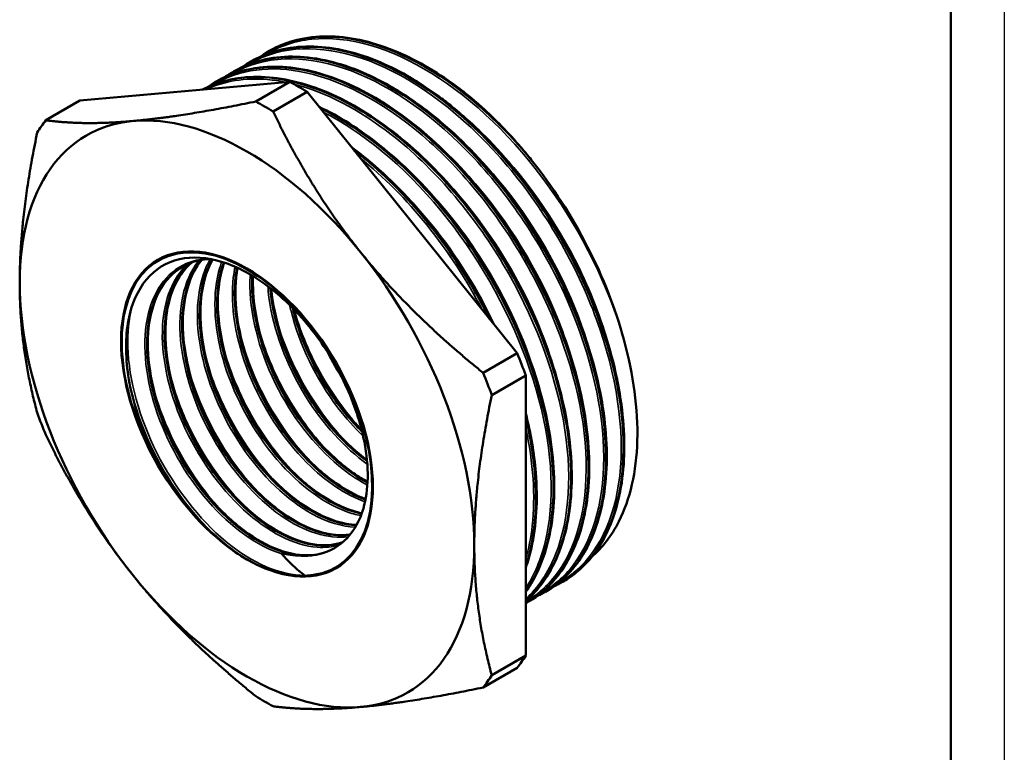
# Model space of a CAD drawing. Header units: millimetres. Extents: x -117 to 734, y -67 to 355.
# Tile 14 of 16: x 118 to 210, y 96 to 164. Entities that reach past the tile are written whole.
import ezdxf

# ---------------------------------------------------------------- set-up
doc = ezdxf.new("R2010")
doc.units = ezdxf.units.MM
for name, color, linetype, lineweight in [('Видимые тонкие (ГОСТ)', 7, 'Continuous', 35), ('Видимый контур (ГОСТ)', 7, 'Continuous', 50), ('Кромка (ГОСТ)', 7, 'Continuous', 50)]:
    doc.layers.add(name, color=color, linetype=linetype, lineweight=lineweight)

# ---------------------------------------------------------------- blocks, each defined once
blk = doc.blocks.new('Рамки ГОСТ_ граница 297x210')
at = {"layer": 'Кромка (ГОСТ)', "lineweight": 25}
blk.add_line((210, 297), (210, 0), dxfattribs=at)
at = {"layer": 'Кромка (ГОСТ)'}
blk.add_line((205, 5), (205, 292), dxfattribs=at)

msp = doc.modelspace()

# ---------------------------------------------------------------- linework, layer by layer
at = {"layer": 'Видимые тонкие (ГОСТ)'}
for points, knots in [([(174.495, 134.123), (173.082, 139.033), (170.602, 144.084), (167.443, 148.464), (164.285, 152.844), (160.459, 156.538), (156.568, 158.951), (152.678, 161.364), (148.736, 162.488), (145.365, 162.139), (143.797, 161.976), (142.355, 161.496), (141.082, 160.725)], [8.216307, 8.216307, 8.216307, 8.216307, 8.795238, 8.795238, 8.795238, 9.374123, 9.374123, 9.374123, 9.952963, 9.952963, 9.952963, 10.222199, 10.222199, 10.222199, 10.222199]), ([(168.404, 111.43), (168.819, 111.654), (169.215, 111.91), (169.591, 112.197), (172.052, 114.078), (173.645, 117.315), (174.106, 121.389), (174.589, 125.656), (173.827, 130.824), (171.943, 135.99), (170.089, 141.075), (167.156, 146.135), (163.631, 150.312), (160.161, 154.424), (156.132, 157.663), (152.195, 159.494), (148.292, 161.31), (144.494, 161.735), (141.407, 160.697), (140.716, 160.465), (140.061, 160.159), (139.446, 159.785)], [13.336615, 13.336615, 13.336615, 13.336615, 13.425097, 13.425097, 13.425097, 14.00364, 14.00364, 14.00364, 14.609544, 14.609544, 14.609544, 15.205981, 15.205981, 15.205981, 15.793098, 15.793098, 15.793098, 16.375137, 16.375137, 16.375137, 16.505385, 16.505385, 16.505385, 16.505385]), ([(166.766, 110.491), (167.911, 111.11), (168.92, 111.971), (169.756, 113.056), (171.743, 115.636), (172.748, 119.478), (172.602, 123.96), (172.455, 128.44), (171.158, 133.544), (168.91, 138.446), (166.663, 143.348), (163.474, 148.029), (159.847, 151.735), (156.221, 155.44), (152.171, 158.155), (148.338, 159.441), (144.505, 160.727), (140.904, 160.579), (138.104, 159.016), (138.005, 158.961), (137.907, 158.904), (137.81, 158.845)], [19.619744, 19.619744, 19.619744, 19.619744, 19.864244, 19.864244, 19.864244, 20.445264, 20.445264, 20.445264, 21.026149, 21.026149, 21.026149, 21.6069, 21.6069, 21.6069, 22.187522, 22.187522, 22.187522, 22.768015, 22.768015, 22.768015, 22.78857, 22.78857, 22.78857, 22.78857]), ([(165.335, 109.662), (166.861, 110.542), (168.132, 111.862), (169.07, 113.568), (170.712, 116.555), (171.322, 120.713), (170.793, 125.372), (170.264, 130.031), (168.6, 135.172), (166.057, 139.97), (163.515, 144.768), (160.105, 149.204), (156.363, 152.566), (152.622, 155.926), (148.563, 158.2), (144.827, 159.019), (141.569, 159.734), (138.567, 159.339), (136.176, 157.9)], [25.917581, 25.917581, 25.917581, 25.917581, 26.248428, 26.248428, 26.248428, 26.828095, 26.828095, 26.828095, 27.407654, 27.407654, 27.407654, 27.987108, 27.987108, 27.987108, 28.566458, 28.566458, 28.566458, 29.071755, 29.071755, 29.071755, 29.071755]), ([(142.94, 158.127), (142.365, 158.245), (141.798, 158.328), (141.241, 158.377), (139.142, 158.559), (137.194, 158.241), (135.497, 157.457)], [34.8627373, 34.8627373, 34.8627373, 34.8627373, 34.9522694, 34.9522694, 34.9522694, 35.2898703, 35.2898703, 35.2898703, 35.2898703]), ([(165.335, 109.92), (166.497, 110.989), (167.439, 112.383), (168.11, 114.055), (169.441, 117.371), (169.704, 121.769), (168.848, 126.545), (167.993, 131.32), (166.022, 136.455), (163.243, 141.126), (160.39, 145.921), (156.694, 150.209), (152.767, 153.265), (149.766, 155.6), (146.638, 157.21), (143.691, 157.955)], [32.327351, 32.327351, 32.327351, 32.327351, 32.619222, 32.619222, 32.619222, 33.197834, 33.197834, 33.197834, 33.776364, 33.776364, 33.776364, 34.370274, 34.370274, 34.370274, 34.824033, 34.824033, 34.824033, 34.824033]), ([(165.335, 110.917), (166.135, 112.14), (166.749, 113.589), (167.149, 115.228), (168.058, 118.953), (167.854, 123.642), (166.561, 128.54), (165.27, 133.437), (162.895, 138.524), (159.81, 142.983), (156.726, 147.441), (152.943, 151.255), (149.057, 153.811), (148.195, 154.377), (147.329, 154.882), (146.466, 155.321)], [38.763276, 38.763276, 38.763276, 38.763276, 39.018335, 39.018335, 39.018335, 39.598193, 39.598193, 39.598193, 40.177829, 40.177829, 40.177829, 40.757252, 40.757252, 40.757252, 40.885705, 40.885705, 40.885705, 40.885705]), ([(173.234, 132.974), (172.564, 135.549), (171.589, 138.182), (170.344, 140.741), (168.154, 145.241), (165.138, 149.493), (161.753, 152.844)], [8.1758737, 8.1758737, 8.1758737, 8.1758737, 8.4979366, 8.4979366, 8.4979366, 9.0644754, 9.0644754, 9.0644754, 9.0644754]), ([(171.587, 132.098), (170.432, 136.496), (168.361, 141.062), (165.657, 145.131), (163.989, 147.641), (162.085, 149.956), (160.055, 151.956)], [14.4619132, 14.4619132, 14.4619132, 14.4619132, 15.0118354, 15.0118354, 15.0118354, 15.3510466, 15.3510466, 15.3510466, 15.3510466]), ([(161.283, 136.885), (159.822, 139.679), (158.076, 142.363), (156.128, 144.782), (154.2, 147.178), (152.078, 149.307), (149.881, 151.068)], [46.2470329, 46.2470329, 46.2470329, 46.2470329, 46.5837543, 46.5837543, 46.5837543, 46.9172101, 46.9172101, 46.9172101, 46.9172101]), ([(169.956, 131.13), (169.629, 132.386), (169.229, 133.656), (168.758, 134.926), (166.995, 139.675), (164.242, 144.39), (160.945, 148.291), (160.134, 149.251), (159.291, 150.16), (158.425, 151.012)], [20.7440427, 20.7440427, 20.7440427, 20.7440427, 20.9012086, 20.9012086, 20.9012086, 21.4893996, 21.4893996, 21.4893996, 21.6341108, 21.6341108, 21.6341108, 21.6341108]), ([(168.32, 130.186), (167.614, 132.886), (166.572, 135.649), (165.237, 138.322), (163.054, 142.697), (160.095, 146.813), (156.791, 150.071)], [27.027228, 27.027228, 27.027228, 27.027228, 27.3648408, 27.3648408, 27.3648408, 27.9172961, 27.9172961, 27.9172961, 27.9172961]), ([(166.69, 129.242), (165.578, 133.486), (163.615, 137.888), (161.049, 141.849), (159.313, 144.531), (157.304, 147.004), (155.154, 149.123)], [33.3104133, 33.3104133, 33.3104133, 33.3104133, 33.8411808, 33.8411808, 33.8411808, 34.2004814, 34.2004814, 34.2004814, 34.2004814]), ([(162.448, 135.438), (160.881, 138.77), (158.871, 141.993), (156.569, 144.824), (155.598, 146.019), (154.577, 147.142), (153.521, 148.18)], [39.8894393, 39.8894393, 39.8894393, 39.8894393, 40.3073237, 40.3073237, 40.3073237, 40.4836668, 40.4836668, 40.4836668, 40.4836668]), ([(142.564, 114.126), (140.292, 114.819), (137.818, 116.577), (135.689, 119.031), (133.561, 121.483), (131.792, 124.614), (130.778, 127.753), (129.765, 130.893), (129.513, 134.019), (130.089, 136.467), (130.666, 138.914), (132.067, 140.665), (134.004, 141.349), (134.522, 141.532), (135.077, 141.639), (135.66, 141.671)], [2.89146, 2.89146, 2.89146, 2.89146, 3.570836, 3.570836, 3.570836, 4.250125, 4.250125, 4.250125, 4.929328, 4.929328, 4.929328, 5.608448, 5.608448, 5.608448, 5.79006, 5.79006, 5.79006, 5.79006]), ([(149.425, 116.624), (148.185, 116.666), (146.823, 117.069), (145.443, 117.82), (143.087, 119.103), (140.694, 121.395), (138.801, 124.204), (136.907, 127.012), (135.526, 130.317), (134.97, 133.406), (134.414, 136.494), (134.687, 139.345), (135.743, 141.346), (135.795, 141.444), (135.848, 141.54), (135.904, 141.633)], [21.538872, 21.538872, 21.538872, 21.538872, 21.938987, 21.938987, 21.938987, 22.621928, 22.621928, 22.621928, 23.304627, 23.304627, 23.304627, 23.987088, 23.987088, 23.987088, 24.020467, 24.020467, 24.020467, 24.020467]), ([(147.911, 114.948), (147.284, 114.76), (146.6, 114.689), (145.875, 114.745), (143.741, 114.908), (141.269, 116.161), (139.003, 118.242), (136.738, 120.322), (134.695, 123.215), (133.327, 126.306), (131.96, 129.396), (131.277, 132.662), (131.439, 135.408), (131.583, 137.858), (132.399, 139.88), (133.742, 141.14)], [8.772272, 8.772272, 8.772272, 8.772272, 9.00281, 9.00281, 9.00281, 9.681443, 9.681443, 9.681443, 10.359998, 10.359998, 10.359998, 11.038477, 11.038477, 11.038477, 11.643765, 11.643765, 11.643765, 11.643765]), ([(148.773, 115.721), (146.913, 115.473), (144.662, 116.176), (142.462, 117.713), (140.128, 119.344), (137.867, 121.903), (136.178, 124.847), (134.49, 127.79), (133.386, 131.099), (133.117, 134.068), (132.847, 137.037), (133.414, 139.647), (134.708, 141.344), (134.748, 141.397), (134.789, 141.449), (134.831, 141.501)], [15.147033, 15.147033, 15.147033, 15.147033, 15.785766, 15.785766, 15.785766, 16.463667, 16.463667, 16.463667, 17.141501, 17.141501, 17.141501, 17.819267, 17.819267, 17.819267, 17.840498, 17.840498, 17.840498, 17.840498]), ([(149.947, 117.692), (149.497, 117.778), (149.036, 117.908), (148.567, 118.081), (146.262, 118.935), (143.798, 120.846), (141.722, 123.407), (139.647, 125.968), (137.975, 129.161), (137.081, 132.302), (136.187, 135.442), (136.078, 138.508), (136.789, 140.845), (136.844, 141.025), (136.904, 141.201), (136.968, 141.372)], [27.938691, 27.938691, 27.938691, 27.938691, 28.077095, 28.077095, 28.077095, 28.758008, 28.758008, 28.758008, 29.438717, 29.438717, 29.438717, 30.119225, 30.119225, 30.119225, 30.171692, 30.171692, 30.171692, 30.171692]), ([(150.334, 118.98), (148.543, 119.62), (146.649, 120.881), (144.912, 122.619), (142.689, 124.844), (140.739, 127.836), (139.497, 130.956), (138.255, 134.076), (137.729, 137.302), (138.044, 139.948), (138.084, 140.28), (138.137, 140.601), (138.202, 140.913)], [34.347225, 34.347225, 34.347225, 34.347225, 34.877506, 34.877506, 34.877506, 35.556555, 35.556555, 35.556555, 36.235439, 36.235439, 36.235439, 36.320453, 36.320453, 36.320453, 36.320453]), ([(150.553, 120.546), (149.813, 120.929), (149.067, 121.41), (148.332, 121.98), (146.015, 123.78), (143.826, 126.467), (142.249, 129.473), (140.605, 132.605), (139.639, 136.059), (139.589, 139.042), (139.582, 139.435), (139.592, 139.819), (139.617, 140.194)], [40.768417, 40.768417, 40.768417, 40.768417, 40.983359, 40.983359, 40.983359, 41.661071, 41.661071, 41.661071, 42.367133, 42.367133, 42.367133, 42.460065, 42.460065, 42.460065, 42.460065]), ([(150.548, 122.493), (148.442, 123.99), (146.397, 126.229), (144.789, 128.829), (143.004, 131.715), (141.772, 135.028), (141.37, 138.056), (141.324, 138.408), (141.288, 138.755), (141.264, 139.098)], [47.210067, 47.210067, 47.210067, 47.210067, 47.822431, 47.822431, 47.822431, 48.502386, 48.502386, 48.502386, 48.581275, 48.581275, 48.581275, 48.581275]), ([(144.702, 112.118), (142.466, 112.102), (139.828, 113.233), (137.347, 115.284), (134.865, 117.334), (132.556, 120.291), (130.909, 123.55), (129.262, 126.808), (128.287, 130.348), (128.198, 133.443), (128.16, 134.767), (128.284, 136.006), (128.558, 137.118)], [2.663233, 2.663233, 2.663233, 2.663233, 3.327455, 3.327455, 3.327455, 3.991589, 3.991589, 3.991589, 4.655633, 4.655633, 4.655633, 4.939594, 4.939594, 4.939594, 4.939594]), ([(150.16, 125.12), (149.338, 125.902), (148.547, 126.787), (147.812, 127.751), (145.79, 130.406), (144.21, 133.651), (143.429, 136.788), (143.383, 136.972), (143.34, 137.156), (143.299, 137.34)], [53.6923574, 53.6923574, 53.6923574, 53.6923574, 53.9403698, 53.9403698, 53.9403698, 54.6229377, 54.6229377, 54.6229377, 54.6631053, 54.6631053, 54.6631053, 54.6631053]), ([(150.022, 125.701), (148.461, 127.371), (147.036, 129.365), (145.894, 131.511), (144.988, 133.215), (144.263, 135.008), (143.753, 136.784)], [60.0621926, 60.0621926, 60.0621926, 60.0621926, 60.5039539, 60.5039539, 60.5039539, 60.8547405, 60.8547405, 60.8547405, 60.8547405]), ([(148.629, 124.499), (148.281, 124.859), (147.939, 125.235), (147.606, 125.627), (145.336, 128.291), (143.456, 131.648), (142.366, 135.013), (142.277, 135.289), (142.193, 135.565), (142.114, 135.841)], [53.7561887, 53.7561887, 53.7561887, 53.7561887, 53.853726, 53.853726, 53.853726, 54.5170861, 54.5170861, 54.5170861, 54.5715552, 54.5715552, 54.5715552, 54.5715552]), ([(146.997, 123.559), (145.592, 125.017), (144.288, 126.737), (143.194, 128.606), (142.023, 130.604), (141.097, 132.764), (140.484, 134.897)], [47.4730034, 47.4730034, 47.4730034, 47.4730034, 47.8669272, 47.8669272, 47.8669272, 48.2883699, 48.2883699, 48.2883699, 48.2883699]), ([(145.36, 122.611), (145.309, 122.664), (145.257, 122.718), (145.205, 122.773), (142.853, 125.256), (140.823, 128.504), (139.545, 131.855), (139.279, 132.553), (139.046, 133.254), (138.847, 133.953)], [41.1898181, 41.1898181, 41.1898181, 41.1898181, 41.2043182, 41.2043182, 41.2043182, 41.8671752, 41.8671752, 41.8671752, 42.0051845, 42.0051845, 42.0051845, 42.0051845]), ([(143.728, 121.672), (142.569, 122.873), (141.479, 124.252), (140.52, 125.748), (139.071, 128.009), (137.929, 130.527), (137.213, 133.01)], [34.9066328, 34.9066328, 34.9066328, 34.9066328, 35.2314133, 35.2314133, 35.2314133, 35.7219992, 35.7219992, 35.7219992, 35.7219992]), ([(142.092, 120.724), (139.88, 123.018), (137.934, 125.988), (136.623, 129.104), (136.21, 130.084), (135.861, 131.078), (135.58, 132.065)], [28.6234475, 28.6234475, 28.6234475, 28.6234475, 29.2436413, 29.2436413, 29.2436413, 29.4388139, 29.4388139, 29.4388139, 29.4388139]), ([(139.352, 113.585), (136.812, 115.11), (134.277, 117.66), (132.283, 120.717), (130.289, 123.773), (128.848, 127.318), (128.269, 130.626), (128.238, 130.804), (128.209, 130.981), (128.183, 131.158)], [3.138732, 3.138732, 3.138732, 3.138732, 3.801791, 3.801791, 3.801791, 4.464761, 4.464761, 4.464761, 4.500467, 4.500467, 4.500467, 4.500467]), ([(140.458, 119.784), (139.692, 120.576), (138.956, 121.447), (138.269, 122.38), (136.346, 124.992), (134.817, 128.082), (133.942, 131.123)], [22.3402622, 22.3402622, 22.3402622, 22.3402622, 22.5549203, 22.5549203, 22.5549203, 23.1556286, 23.1556286, 23.1556286, 23.1556286]), ([(138.824, 118.838), (136.909, 120.828), (135.187, 123.316), (133.912, 125.976), (133.253, 127.353), (132.715, 128.771), (132.312, 130.178)], [16.0570769, 16.0570769, 16.0570769, 16.0570769, 16.5944304, 16.5944304, 16.5944304, 16.8724433, 16.8724433, 16.8724433, 16.8724433]), ([(137.189, 117.896), (136.507, 118.601), (135.849, 119.368), (135.228, 120.187), (133.2, 122.863), (131.581, 126.075), (130.673, 129.235)], [9.7738915, 9.7738915, 9.7738915, 9.7738915, 9.9649315, 9.9649315, 9.9649315, 10.589258, 10.589258, 10.589258, 10.589258]), ([(165.336, 113.627), (165.619, 114.603), (165.823, 115.65), (165.944, 116.759), (166.244, 119.508), (166.03, 122.627), (165.335, 125.876)], [45.2667085, 45.2667085, 45.2667085, 45.2667085, 45.4237324, 45.4237324, 45.4237324, 45.8130446, 45.8130446, 45.8130446, 45.8130446])]:
    msp.add_open_spline(points, degree=3, knots=knots, dxfattribs=at)
msp.add_open_spline([(148.319, 130.311), (147.761, 131.179), (147.249, 132.087), (146.794, 133.018)], degree=3, dxfattribs=at)
at = {"layer": 'Видимый контур (ГОСТ)'}
for p, q in [((141.321, 161.009), (141.335, 161.017)), ((139.687, 160.066), (139.701, 160.074)), ((138.053, 159.122), (138.066, 159.13)), ((143.318, 158.163), (123.722, 156.413)), ((136.418, 158.179), (136.432, 158.187)), ((140.142, 156.33), (143.318, 158.163)), ((141.76, 155.396), (144.935, 157.229)), ((164.531, 132.851), (144.935, 157.229)), ((120.546, 154.579), (123.722, 156.413)), ((161.355, 131.018), (164.531, 132.851)), ((162.164, 128.934), (165.339, 130.767)), ((165.339, 104.639), (165.339, 130.767)), ((168.804, 111.521), (168.818, 111.529)), ((167.17, 110.577), (167.184, 110.585)), ((165.535, 109.633), (165.549, 109.641)), ((162.164, 102.806), (165.339, 104.639)), ((161.355, 101.656), (164.531, 103.489))]:
    msp.add_line(p, q, dxfattribs=at)
for centre, major_axis, start_param, end_param in [((144.126, 129.951), (-17, 29.445), 5.464146, 5.531429), ((140.951, 128.118), (17, -29.445), 2.322553, 2.389836), ((139.318, 127.175), (-15, 25.981), 6.021386, 7.068583), ((140.951, 128.118), (-17, 29.445), 0.228158, 0.295441), ((139.318, 127.175), (-15, 25.981), 4.974188, 6.021386), ((155.813, 136.698), (-14.15, 24.509), 4.972133, 5.024922), ((139.318, 127.175), (-8.267, 14.318), 2.830159, 8.171138), ((139.318, 127.175), (-15, 25.981), 3.926991, 4.974188), ((139.318, 127.175), (15, -25.981), 3.926991, 4.974188), ((144.126, 129.951), (-17, 29.445), 4.416948, 4.484231), ((140.951, 128.118), (17, -29.445), 1.275355, 1.342638), ((140.951, 128.118), (-17, 29.445), 1.275355, 1.342638), ((139.318, 127.175), (15, -25.981), 6.021386, 7.068583), ((139.982, 127.558), (7.454, -12.911), 6.06475, 6.117539), ((139.318, 127.175), (15, -25.981), 4.974188, 6.021386), ((144.126, 129.951), (17, -29.445), 0.228158, 0.295441), ((140.951, 128.118), (17, -29.445), 0.228158, 0.295441), ((140.951, 128.118), (-17, 29.445), 2.322553, 2.389836)]:
    msp.add_ellipse(centre, major_axis=major_axis, ratio=0.57735, start_param=start_param, end_param=end_param, dxfattribs=at)
msp.add_ellipse((139.318, 127.175), major_axis=(-8.31, 14.393), ratio=0.57735, dxfattribs=at)
msp.add_ellipse((139.318, 127.175), major_axis=(-8.31, 14.393), ratio=0.57735, dxfattribs=at)
for points, knots in [([(140.918, 160.762), (143.263, 162.263), (146.222, 162.737), (149.45, 162.11), (153.177, 161.386), (157.25, 159.197), (161.026, 155.898), (162.712, 154.425), (164.339, 152.736), (165.854, 150.888)], [-10.2386, -10.2386, -10.2386, -10.2386, -9.736854, -9.736854, -9.736854, -9.157733, -9.157733, -9.157733, -8.899124, -8.899124, -8.899124, -8.899124]), ([(164.926, 152.007), (161.442, 155.99), (157.442, 159.089), (153.556, 160.806), (149.67, 162.522), (145.911, 162.851), (142.871, 161.735), (142.336, 161.539), (141.824, 161.298), (141.337, 161.015)], [2.668728, 2.668728, 2.668728, 2.668728, 3.247047, 3.247047, 3.247047, 3.82532, 3.82532, 3.82532, 3.926991, 3.926991, 3.926991, 3.926991]), ([(168.815, 111.535), (169.859, 112.136), (170.785, 112.942), (171.565, 113.941), (173.562, 116.502), (174.587, 120.32), (174.467, 124.782), (174.347, 129.244), (173.084, 134.334), (170.87, 139.238), (168.559, 144.357), (165.22, 149.251), (161.419, 153.072), (157.678, 156.834), (153.505, 159.54), (149.591, 160.734), (145.876, 161.866), (142.408, 161.633), (139.701, 160.074)], [7.068583, 7.068583, 7.068583, 7.068583, 7.294048, 7.294048, 7.294048, 7.872023, 7.872023, 7.872023, 8.449957, 8.449957, 8.449957, 9.053097, 9.053097, 9.053097, 9.646813, 9.646813, 9.646813, 10.210176, 10.210176, 10.210176, 10.210176]), ([(141.75, 161.244), (143.351, 162.068), (145.215, 162.462), (149.148, 162.341), (151.262, 161.837), (155.311, 160.111), (157.283, 158.945), (159.188, 157.504)], [0, 0, 0, 0, 0.904924, 0.904924, 1.797519, 1.797519, 2.60559, 2.60559, 2.60559, 2.60559]), ([(139.286, 159.815), (141.227, 161.058), (143.585, 161.607), (146.175, 161.395), (149.788, 161.098), (153.841, 159.32), (157.694, 156.35), (161.543, 153.381), (165.179, 149.234), (168.028, 144.573), (170.876, 139.916), (172.928, 134.764), (173.865, 129.943), (174.802, 125.126), (174.622, 120.657), (173.363, 117.252), (172.347, 114.506), (170.632, 112.46), (168.417, 111.313)], [-16.521786, -16.521786, -16.521786, -16.521786, -16.106326, -16.106326, -16.106326, -15.526805, -15.526805, -15.526805, -14.94774, -14.94774, -14.94774, -14.369092, -14.369092, -14.369092, -13.790821, -13.790821, -13.790821, -13.324371, -13.324371, -13.324371, -13.324371]), ([(140.116, 160.3), (141.717, 161.124), (143.581, 161.519), (147.513, 161.397), (149.628, 160.893), (152.712, 159.578), (153.68, 159.086), (155.135, 158.228), (155.625, 157.918), (156.359, 157.424), (156.603, 157.255), (156.97, 156.993), (157.092, 156.904), (157.579, 156.546), (157.943, 156.266), (159.393, 155.105), (160.467, 154.138), (163.541, 151.05), (165.474, 148.667), (168.812, 143.633), (170.266, 140.924), (172.555, 135.491), (173.418, 132.699), (174.453, 127.383), (174.638, 124.792), (174.316, 120.13), (173.803, 118), (172.147, 114.47), (170.983, 113.024), (169.446, 111.925), (169.321, 111.839), (169.193, 111.757)], [0, 0, 0, 0, 0.904924, 0.904924, 1.797519, 1.797519, 2.20038, 2.20038, 2.405435, 2.405435, 2.508389, 2.508389, 2.559903, 2.559903, 2.714493, 2.714493, 3.179664, 3.179664, 4.094053, 4.094053, 4.995553, 4.995553, 5.897244, 5.897244, 6.799502, 6.799502, 7.702878, 7.702878, 8.605353, 8.605353, 8.684278, 8.684278, 8.684278, 8.684278]), ([(136.018, 157.927), (136.843, 158.461), (137.745, 158.87), (138.71, 159.141), (141.861, 160.027), (145.685, 159.456), (149.584, 157.524), (153.681, 155.493), (157.843, 151.965), (161.352, 147.56), (164.751, 143.293), (167.525, 138.223), (169.226, 133.188), (170.906, 128.214), (171.533, 123.293), (171.013, 119.222), (170.494, 115.154), (168.832, 111.95), (166.303, 110.129), (165.994, 109.907), (165.672, 109.705), (165.339, 109.525)], [-29.088156, -29.088156, -29.088156, -29.088156, -28.910983, -28.910983, -28.910983, -28.33299, -28.33299, -28.33299, -27.725681, -27.725681, -27.725681, -27.137352, -27.137352, -27.137352, -26.556048, -26.556048, -26.556048, -25.975043, -25.975043, -25.975043, -25.904125, -25.904125, -25.904125, -25.904125]), ([(137.653, 158.869), (139.101, 159.8), (140.78, 160.348), (142.619, 160.47), (146.054, 160.698), (150.036, 159.443), (153.938, 156.911), (157.84, 154.38), (161.647, 150.581), (164.761, 146.126), (167.874, 141.673), (170.282, 136.58), (171.61, 131.665), (172.938, 126.751), (173.182, 122.033), (172.31, 118.267), (171.449, 114.545), (169.503, 111.767), (166.784, 110.367)], [-22.804971, -22.804971, -22.804971, -22.804971, -22.494722, -22.494722, -22.494722, -21.915527, -21.915527, -21.915527, -21.336551, -21.336551, -21.336551, -20.757784, -20.757784, -20.757784, -20.179217, -20.179217, -20.179217, -19.607556, -19.607556, -19.607556, -19.607556]), ([(167.18, 110.591), (168.871, 111.571), (170.25, 113.091), (171.212, 115.071), (172.74, 118.214), (173.211, 122.503), (172.541, 127.245), (171.871, 131.986), (170.063, 137.163), (167.399, 141.941), (164.736, 146.717), (161.226, 151.077), (157.425, 154.317), (153.625, 157.556), (149.547, 159.663), (145.837, 160.296), (142.929, 160.793), (140.255, 160.382), (138.068, 159.127)], [13.351769, 13.351769, 13.351769, 13.351769, 13.717385, 13.717385, 13.717385, 14.297904, 14.297904, 14.297904, 14.878286, 14.878286, 14.878286, 15.458534, 15.458534, 15.458534, 16.03865, 16.03865, 16.03865, 16.493361, 16.493361, 16.493361, 16.493361]), ([(138.482, 159.357), (140.083, 160.181), (141.946, 160.575), (145.879, 160.453), (147.994, 159.95), (151.082, 158.633), (152.055, 158.137), (153.517, 157.274), (154.009, 156.963), (154.745, 156.467), (154.991, 156.296), (155.971, 155.593), (156.702, 155.023), (159.55, 152.614), (161.616, 150.438), (165.28, 145.713), (166.93, 143.112), (169.656, 137.783), (170.764, 134.99), (172.311, 129.561), (172.767, 126.859), (172.982, 121.879), (172.741, 119.54), (171.597, 115.514), (170.677, 113.776), (168.903, 111.813), (168.259, 111.264), (167.559, 110.814)], [0, 0, 0, 0, 0.904924, 0.904924, 1.797519, 1.797519, 2.202326, 2.202326, 2.408224, 2.408224, 2.511541, 2.511541, 2.821907, 2.821907, 3.739009, 3.739009, 4.640735, 4.640735, 5.542423, 5.542423, 6.444357, 6.444357, 7.347296, 7.347296, 8.250767, 8.250767, 8.68423, 8.68423, 8.68423, 8.68423]), ([(165.547, 109.644), (167.678, 110.882), (169.307, 112.988), (170.247, 115.765), (171.428, 119.253), (171.518, 123.787), (170.494, 128.637), (169.47, 133.486), (167.337, 138.633), (164.427, 143.253), (161.517, 147.871), (157.841, 151.945), (153.977, 154.82), (150.114, 157.694), (146.077, 159.359), (142.503, 159.543), (140.251, 159.66), (138.188, 159.188), (136.435, 158.18)], [19.634954, 19.634954, 19.634954, 19.634954, 20.095975, 20.095975, 20.095975, 20.675124, 20.675124, 20.675124, 21.254164, 21.254164, 21.254164, 21.833096, 21.833096, 21.833096, 22.411924, 22.411924, 22.411924, 22.776547, 22.776547, 22.776547, 22.776547]), ([(136.847, 158.413), (138.448, 159.237), (140.312, 159.631), (144.245, 159.51), (146.359, 159.006), (150.631, 157.184), (152.842, 155.835), (157.071, 152.47), (159.142, 150.411), (162.884, 145.857), (164.602, 143.306), (167.481, 138.036), (168.677, 135.253), (170.408, 129.804), (170.964, 127.071), (171.378, 121.993), (171.239, 119.585), (170.29, 115.391), (169.466, 113.552), (167.655, 111.214), (166.837, 110.458), (165.924, 109.87)], [0, 0, 0, 0, 0.904924, 0.904924, 1.797519, 1.797519, 2.699551, 2.699551, 3.602957, 3.602957, 4.505311, 4.505311, 5.407011, 5.407011, 6.308857, 6.308857, 7.211621, 7.211621, 8.115194, 8.115194, 8.680587, 8.680587, 8.680587, 8.680587]), ([(165.337, 109.717), (167.108, 111.26), (168.391, 113.538), (169.049, 116.36), (169.925, 120.118), (169.688, 124.829), (168.368, 129.737), (167.049, 134.645), (164.651, 139.732), (161.549, 144.185), (158.289, 148.864), (154.263, 152.822), (150.164, 155.361), (146.194, 157.821), (142.172, 158.941), (138.752, 158.534), (137.453, 158.379), (136.243, 158.004), (135.146, 157.426)], [26.02695, 26.02695, 26.02695, 26.02695, 26.460986, 26.460986, 26.460986, 27.039063, 27.039063, 27.039063, 27.617056, 27.617056, 27.617056, 28.224364, 28.224364, 28.224364, 28.812694, 28.812694, 28.812694, 29.036107, 29.036107, 29.036107, 29.036107]), ([(135.213, 157.469), (136.814, 158.293), (138.677, 158.688), (142.61, 158.566), (144.725, 158.062), (148.997, 156.241), (151.208, 154.891), (155.437, 151.526), (157.508, 149.467), (161.25, 144.913), (162.968, 142.362), (165.846, 137.093), (167.042, 134.309), (168.773, 128.861), (169.33, 126.128), (169.743, 121.049), (169.605, 118.642), (168.656, 114.447), (167.832, 112.608), (166.3, 110.631), (165.839, 110.143), (165.339, 109.712)], [0, 0, 0, 0, 0.904924, 0.904924, 1.797519, 1.797519, 2.699551, 2.699551, 3.602957, 3.602957, 4.505311, 4.505311, 5.407011, 5.407011, 6.308857, 6.308857, 7.211621, 7.211621, 8.115194, 8.115194, 8.454192, 8.454192, 8.454192, 8.454192]), ([(164.926, 152.007), (163.744, 153.388), (162.501, 154.666), (160.266, 156.675), (159.52, 157.253), (159.188, 157.504)], [-0.5484557, -0.5484557, -0.5484557, -0.5484557, -0.2560461, -0.2560461, -0.0329848, -0.0329848, -0.0329848, -0.0329848]), ([(146.057, 155.833), (147.937, 154.94), (149.848, 153.728), (153.803, 150.582), (155.873, 148.524), (159.615, 143.97), (161.334, 141.418), (164.212, 136.149), (165.408, 133.366), (167.139, 127.917), (167.695, 125.184), (168.109, 120.106), (167.971, 117.698), (167.059, 113.667), (166.324, 111.954), (165.339, 110.571)], [1.915025, 1.915025, 1.915025, 1.915025, 2.699551, 2.699551, 3.602957, 3.602957, 4.505311, 4.505311, 5.407011, 5.407011, 6.308857, 6.308857, 7.211621, 7.211621, 8.044596, 8.044596, 8.044596, 8.044596]), ([(165.336, 110.592), (166.704, 112.543), (167.571, 115.121), (167.843, 118.123), (168.22, 122.283), (167.454, 127.242), (165.658, 132.202), (163.863, 137.161), (161.046, 142.103), (157.649, 146.235), (154.253, 150.365), (150.29, 153.67), (146.383, 155.617), (146.299, 155.659), (146.215, 155.701), (146.131, 155.742)], [32.457712, 32.457712, 32.457712, 32.457712, 32.8759, 32.8759, 32.8759, 33.455324, 33.455324, 33.455324, 34.034519, 34.034519, 34.034519, 34.613495, 34.613495, 34.613495, 34.625989, 34.625989, 34.625989, 34.625989]), ([(146.15, 155.713), (148.954, 154.345), (151.798, 152.294), (154.441, 149.713), (158.128, 146.114), (161.413, 141.498), (163.779, 136.611), (166.144, 131.724), (167.582, 126.583), (167.87, 122.016), (168.158, 117.45), (167.296, 113.475), (165.43, 110.73), (165.4, 110.687), (165.37, 110.643), (165.339, 110.6)], [-40.907544, -40.907544, -40.907544, -40.907544, -40.491512, -40.491512, -40.491512, -39.911396, -39.911396, -39.911396, -39.33141, -39.33141, -39.33141, -38.75155, -38.75155, -38.75155, -38.742295, -38.742295, -38.742295, -38.742295]), ([(149.09, 152.06), (149.412, 151.822), (149.733, 151.576), (152.168, 149.639), (154.239, 147.58), (157.981, 143.026), (159.699, 140.475), (161.522, 137.138), (161.887, 136.427), (162.234, 135.708)], [2.563543, 2.563543, 2.563543, 2.563543, 2.699551, 2.699551, 3.602957, 3.602957, 4.505311, 4.505311, 4.745291, 4.745291, 4.745291, 4.745291]), ([(161.997, 136.002), (159.925, 140.193), (157.19, 144.177), (154.105, 147.466), (152.558, 149.116), (150.924, 150.588), (149.257, 151.846)], [39.9243855, 39.9243855, 39.9243855, 39.9243855, 40.4232409, 40.4232409, 40.4232409, 40.6734659, 40.6734659, 40.6734659, 40.6734659]), ([(149.295, 151.804), (149.676, 151.516), (150.055, 151.217), (150.431, 150.906), (154.341, 147.679), (157.971, 143.256), (160.723, 138.381), (161.154, 137.617), (161.564, 136.842), (161.95, 136.06)], [-46.9540861, -46.9540861, -46.9540861, -46.9540861, -46.8969487, -46.8969487, -46.8969487, -46.3032327, -46.3032327, -46.3032327, -46.2101478, -46.2101478, -46.2101478, -46.2101478]), ([(174.495, 134.123), (173.707, 137.001), (172.562, 139.921), (169.63, 145.642), (167.848, 148.4), (165.854, 150.888)], [-1.933505, -1.933505, -1.933505, -1.933505, -0.978332, -0.978332, 0, 0, 0, 0]), ([(150.178, 118.365), (150.431, 119.228), (150.567, 120.195), (150.6, 122.29), (150.495, 123.411), (149.933, 126.327), (149.33, 128.147), (147.656, 131.726), (146.598, 133.45), (144.153, 136.572), (142.789, 137.936), (139.925, 140.118), (138.453, 140.909), (135.591, 141.802), (134.229, 141.889), (131.795, 141.333), (130.749, 140.689), (129.112, 138.741), (128.542, 137.451), (127.959, 134.38), (127.956, 132.625), (128.526, 128.873), (129.097, 126.91), (130.747, 123.031), (131.813, 121.152), (133.055, 119.445)], [-6.985787, -6.985787, -6.985787, -6.985787, -6.592556, -6.592556, -6.197075, -6.197075, -5.599833, -5.599833, -4.997596, -4.997596, -4.390366, -4.390366, -3.778143, -3.778143, -3.160927, -3.160927, -2.538721, -2.538721, -1.911524, -1.911524, -1.279338, -1.279338, -0.642163, -0.642163, 0, 0, 0, 0]), ([(148.939, 115.926), (148.073, 115.797), (147.123, 115.868), (146.128, 116.15), (143.886, 116.784), (141.429, 118.481), (139.3, 120.88), (137.172, 123.279), (135.388, 126.365), (134.345, 129.479), (133.302, 132.593), (133.008, 135.714), (133.539, 138.177), (133.828, 139.522), (134.363, 140.665), (135.098, 141.546)], [21.422306, 21.422306, 21.422306, 21.422306, 21.723647, 21.723647, 21.723647, 22.402831, 22.402831, 22.402831, 23.081947, 23.081947, 23.081947, 23.760997, 23.760997, 23.760997, 24.131907, 24.131907, 24.131907, 24.131907]), ([(135.085, 141.55), (135.083, 141.548), (135.082, 141.546), (135.08, 141.544), (133.73, 139.93), (133.096, 137.385), (133.301, 134.454), (133.506, 131.524), (134.548, 128.228), (136.189, 125.272), (137.829, 122.317), (140.055, 119.721), (142.374, 118.04), (144.657, 116.384), (147.013, 115.625), (148.936, 115.912)], [-17.849637, -17.849637, -17.849637, -17.849637, -17.848753, -17.848753, -17.848753, -17.168087, -17.168087, -17.168087, -16.487761, -16.487761, -16.487761, -15.807758, -15.807758, -15.807758, -15.138156, -15.138156, -15.138156, -15.138156]), ([(135.105, 141.554), (134.826, 141.216), (134.576, 140.838), (133.874, 139.494), (133.548, 138.359), (133.276, 135.876), (133.319, 134.501), (133.754, 131.674), (134.15, 130.186), (135.242, 127.278), (135.952, 125.821), (137.589, 123.118), (138.538, 121.84), (140.548, 119.619), (141.635, 118.649), (143.803, 117.135), (144.911, 116.571), (147, 115.91), (148.008, 115.803), (148.918, 115.924), (148.933, 115.926), (148.949, 115.928)], [0.282158, 0.282158, 0.282158, 0.282158, 0.496919, 0.496919, 0.980338, 0.980338, 1.455221, 1.455221, 1.929079, 1.929079, 2.403984, 2.403984, 2.879505, 2.879505, 3.354864, 3.354864, 3.829283, 3.829283, 4.302802, 4.302802, 4.311074, 4.311074, 4.311074, 4.311074]), ([(135.901, 141.634), (135.648, 141.625), (135.4, 141.601), (134.572, 141.47), (134.019, 141.291), (133.514, 141.031)], [4.1876506, 4.1876506, 4.1876506, 4.1876506, 4.3073004, 4.3073004, 4.6000982, 4.6000982, 4.6000982, 4.6000982]), ([(136.092, 141.597), (136.052, 141.528), (136.013, 141.458), (135.974, 141.387), (134.911, 139.41), (134.626, 136.579), (135.171, 133.508), (135.715, 130.439), (137.081, 127.152), (138.96, 124.357), (140.837, 121.564), (143.21, 119.283), (145.55, 118.003), (146.929, 117.249), (148.291, 116.846), (149.53, 116.805)], [-24.017246, -24.017246, -24.017246, -24.017246, -23.992724, -23.992724, -23.992724, -23.308264, -23.308264, -23.308264, -22.624293, -22.624293, -22.624293, -21.940793, -21.940793, -21.940793, -21.537728, -21.537728, -21.537728, -21.537728]), ([(149.536, 116.807), (149.289, 116.814), (149.037, 116.837), (148.781, 116.874), (146.601, 117.192), (144.119, 118.606), (141.89, 120.813), (139.663, 123.02), (137.705, 126.004), (136.458, 129.121), (135.211, 132.238), (134.684, 135.465), (135.004, 138.106), (135.165, 139.44), (135.543, 140.62), (136.105, 141.589)], [27.821908, 27.821908, 27.821908, 27.821908, 27.902291, 27.902291, 27.902291, 28.586415, 28.586415, 28.586415, 29.270299, 29.270299, 29.270299, 29.953947, 29.953947, 29.953947, 30.299288, 30.299288, 30.299288, 30.299288]), ([(136.116, 141.592), (136.074, 141.519), (136.034, 141.444), (135.508, 140.438), (135.183, 139.303), (134.91, 136.819), (134.953, 135.445), (135.388, 132.618), (135.785, 131.13), (136.877, 128.221), (137.586, 126.764), (139.223, 124.062), (140.172, 122.783), (142.183, 120.562), (143.27, 119.592), (145.437, 118.079), (146.545, 117.515), (148.265, 116.971), (148.924, 116.851), (149.547, 116.824)], [0.457635, 0.457635, 0.457635, 0.457635, 0.496919, 0.496919, 0.980338, 0.980338, 1.455221, 1.455221, 1.929079, 1.929079, 2.403984, 2.403984, 2.879505, 2.879505, 3.354864, 3.354864, 3.829283, 3.829283, 4.135031, 4.135031, 4.135031, 4.135031]), ([(133.514, 141.03), (131.846, 140.167), (130.674, 138.417), (130.217, 136.093), (129.724, 133.586), (130.068, 130.428), (131.16, 127.3), (132.247, 124.185), (134.069, 121.121), (136.218, 118.762), (138.371, 116.4), (140.837, 114.761), (143.07, 114.195), (143.978, 113.964), (144.847, 113.906), (145.643, 114.021)], [-5.526673, -5.526673, -5.526673, -5.526673, -4.894217, -4.894217, -4.894217, -4.211688, -4.211688, -4.211688, -3.532054, -3.532054, -3.532054, -2.851365, -2.851365, -2.851365, -2.57463, -2.57463, -2.57463, -2.57463]), ([(146.104, 114.114), (144.216, 113.668), (141.845, 114.3), (139.517, 115.881), (137.189, 117.461), (134.921, 119.979), (133.216, 122.896), (131.512, 125.813), (130.383, 129.109), (130.088, 132.078), (129.792, 135.047), (130.332, 137.669), (131.603, 139.383), (132.075, 140.02), (132.647, 140.53), (133.298, 140.905)], [8.805026, 8.805026, 8.805026, 8.805026, 9.485679, 9.485679, 9.485679, 10.166246, 10.166246, 10.166246, 10.846728, 10.846728, 10.846728, 11.527125, 11.527125, 11.527125, 11.780082, 11.780082, 11.780082, 11.780082]), ([(133.082, 140.781), (132.272, 140.26), (131.591, 139.494), (130.605, 137.607), (130.279, 136.472), (130.007, 133.988), (130.05, 132.614), (130.485, 129.787), (130.882, 128.299), (131.973, 125.391), (132.683, 123.933), (134.32, 121.231), (135.269, 119.952), (137.279, 117.731), (138.366, 116.762), (140.534, 115.248), (141.642, 114.684), (143.732, 114.023), (144.739, 113.916), (145.989, 114.081), (146.33, 114.163), (146.653, 114.279)], [0, 0, 0, 0, 0.496919, 0.496919, 0.980338, 0.980338, 1.455221, 1.455221, 1.929079, 1.929079, 2.403984, 2.403984, 2.879505, 2.879505, 3.354864, 3.354864, 3.829283, 3.829283, 4.302802, 4.302802, 4.491251, 4.491251, 4.491251, 4.491251]), ([(148.254, 115.212), (146.714, 114.67), (144.793, 114.89), (142.805, 115.86), (140.487, 116.99), (138.094, 119.133), (136.154, 121.831), (134.214, 124.53), (132.743, 127.766), (132.07, 130.848), (131.397, 133.93), (131.528, 136.836), (132.447, 138.946), (132.866, 139.908), (133.446, 140.701), (134.156, 141.3)], [15.024658, 15.024658, 15.024658, 15.024658, 15.607795, 15.607795, 15.607795, 16.287631, 16.287631, 16.287631, 16.96739, 16.96739, 16.96739, 17.647073, 17.647073, 17.647073, 17.956701, 17.956701, 17.956701, 17.956701]), ([(134.144, 141.304), (132.646, 140.036), (131.753, 137.864), (131.64, 135.21), (131.522, 132.445), (132.25, 129.178), (133.654, 126.109), (135.056, 123.044), (137.121, 120.2), (139.39, 118.184), (141.656, 116.17), (144.109, 114.997), (146.205, 114.912), (146.936, 114.883), (147.621, 114.985), (148.245, 115.211)], [-11.674417, -11.674417, -11.674417, -11.674417, -11.020145, -11.020145, -11.020145, -10.338608, -10.338608, -10.338608, -9.657811, -9.657811, -9.657811, -8.97769, -8.97769, -8.97769, -8.740504, -8.740504, -8.740504, -8.740504]), ([(134.157, 141.309), (133.59, 140.825), (133.105, 140.209), (132.239, 138.551), (131.914, 137.415), (131.641, 134.932), (131.684, 133.557), (132.12, 130.73), (132.516, 129.243), (133.608, 126.334), (134.317, 124.877), (135.955, 122.175), (136.903, 120.896), (138.914, 118.675), (140.001, 117.705), (142.169, 116.191), (143.276, 115.628), (145.366, 114.967), (146.373, 114.86), (147.613, 115.023), (147.944, 115.102), (148.258, 115.213)], [0.119097, 0.119097, 0.119097, 0.119097, 0.496919, 0.496919, 0.980338, 0.980338, 1.455221, 1.455221, 1.929079, 1.929079, 2.403984, 2.403984, 2.879505, 2.879505, 3.354864, 3.354864, 3.829283, 3.829283, 4.302802, 4.302802, 4.485309, 4.485309, 4.485309, 4.485309]), ([(137.154, 141.313), (137.139, 141.273), (137.125, 141.232), (137.111, 141.191), (136.327, 138.947), (136.348, 135.952), (137.157, 132.847), (137.966, 129.742), (139.556, 126.548), (141.571, 123.948), (143.585, 121.348), (146.01, 119.36), (148.308, 118.405), (148.89, 118.164), (149.462, 117.989), (150.017, 117.88)], [-30.165719, -30.165719, -30.165719, -30.165719, -30.153332, -30.153332, -30.153332, -29.473387, -29.473387, -29.473387, -28.793597, -28.793597, -28.793597, -28.113957, -28.113957, -28.113957, -27.942073, -27.942073, -27.942073, -27.942073]), ([(150.022, 117.89), (148.38, 118.225), (146.593, 119.133), (144.883, 120.531), (142.583, 122.411), (140.44, 125.162), (138.931, 128.193), (137.423, 131.224), (136.561, 134.514), (136.545, 137.357), (136.536, 138.82), (136.752, 140.159), (137.169, 141.305)], [34.226304, 34.226304, 34.226304, 34.226304, 34.733221, 34.733221, 34.733221, 35.41513, 35.41513, 35.41513, 36.096841, 36.096841, 36.096841, 36.447772, 36.447772, 36.447772, 36.447772]), ([(137.192, 141.301), (136.944, 140.6), (136.771, 139.823), (136.545, 137.763), (136.588, 136.388), (137.023, 133.561), (137.419, 132.074), (138.511, 129.165), (139.22, 127.708), (140.858, 125.006), (141.806, 123.727), (143.817, 121.506), (144.904, 120.536), (147.072, 119.022), (148.18, 118.459), (149.497, 118.042), (149.767, 117.971), (150.033, 117.915)], [0.660404, 0.660404, 0.660404, 0.660404, 0.980338, 0.980338, 1.455221, 1.455221, 1.929079, 1.929079, 2.403984, 2.403984, 2.879505, 2.879505, 3.354864, 3.354864, 3.829283, 3.829283, 3.952679, 3.952679, 3.952679, 3.952679]), ([(138.393, 140.829), (138.37, 140.714), (138.349, 140.598), (138.329, 140.48), (137.907, 137.923), (138.323, 134.743), (139.473, 131.624), (140.623, 128.505), (142.499, 125.47), (144.68, 123.168), (146.484, 121.265), (148.486, 119.874), (150.376, 119.183)], [-36.311741, -36.311741, -36.311741, -36.311741, -36.280449, -36.280449, -36.280449, -35.598934, -35.598934, -35.598934, -34.917609, -34.917609, -34.917609, -34.35424, -34.35424, -34.35424, -34.35424]), ([(150.377, 119.198), (149.623, 119.471), (148.851, 119.854), (148.08, 120.343), (145.749, 121.82), (143.446, 124.253), (141.681, 127.125), (139.917, 129.996), (138.705, 133.284), (138.318, 136.287), (138.108, 137.919), (138.143, 139.461), (138.41, 140.819)], [40.638555, 40.638555, 40.638555, 40.638555, 40.863588, 40.863588, 40.863588, 41.543854, 41.543854, 41.543854, 42.223958, 42.223958, 42.223958, 42.593744, 42.593744, 42.593744, 42.593744]), ([(138.443, 140.806), (138.39, 140.524), (138.347, 140.234), (138.179, 138.707), (138.222, 137.332), (138.657, 134.505), (139.054, 133.017), (140.145, 130.109), (140.855, 128.652), (142.492, 125.949), (143.441, 124.67), (145.451, 122.45), (146.538, 121.48), (148.544, 120.079), (149.483, 119.575), (150.387, 119.235)], [0.86592, 0.86592, 0.86592, 0.86592, 0.980338, 0.980338, 1.455221, 1.455221, 1.929079, 1.929079, 2.403984, 2.403984, 2.879505, 2.879505, 3.354864, 3.354864, 3.758363, 3.758363, 3.758363, 3.758363]), ([(139.819, 140.074), (139.814, 139.974), (139.81, 139.874), (139.806, 139.772), (139.719, 136.982), (140.482, 133.698), (141.917, 130.63), (143.351, 127.564), (145.446, 124.735), (147.732, 122.752), (148.661, 121.947), (149.618, 121.284), (150.567, 120.779)], [-42.448161, -42.448161, -42.448161, -42.448161, -42.423343, -42.423343, -42.423343, -41.739927, -41.739927, -41.739927, -41.056739, -41.056739, -41.056739, -40.779143, -40.779143, -40.779143, -40.779143]), ([(150.569, 120.788), (148.414, 121.947), (146.22, 123.945), (144.411, 126.432), (142.427, 129.159), (140.919, 132.451), (140.238, 135.583), (139.898, 137.149), (139.765, 138.67), (139.838, 140.063)], [47.063593, 47.063593, 47.063593, 47.063593, 47.69366, 47.69366, 47.69366, 48.384566, 48.384566, 48.384566, 48.730048, 48.730048, 48.730048, 48.730048]), ([(139.885, 140.035), (139.841, 139.033), (139.905, 137.959), (140.292, 135.448), (140.688, 133.961), (141.78, 131.052), (142.489, 129.595), (144.127, 126.893), (145.075, 125.614), (147.086, 123.393), (148.173, 122.423), (149.694, 121.361), (150.133, 121.088), (150.572, 120.849)], [1.086536, 1.086536, 1.086536, 1.086536, 1.455221, 1.455221, 1.929079, 1.929079, 2.403984, 2.403984, 2.879505, 2.879505, 3.354864, 3.354864, 3.545807, 3.545807, 3.545807, 3.545807]), ([(141.492, 138.924), (141.727, 136.202), (142.661, 133.187), (144.122, 130.43), (145.771, 127.317), (148.081, 124.56), (150.496, 122.794), (150.506, 122.787), (150.516, 122.78), (150.526, 122.772)], [-48.564845, -48.564845, -48.564845, -48.564845, -47.937309, -47.937309, -47.937309, -47.228517, -47.228517, -47.228517, -47.225635, -47.225635, -47.225635, -47.225635]), ([(150.525, 122.798), (149.375, 123.636), (148.246, 124.688), (147.204, 125.907), (145.098, 128.368), (143.361, 131.496), (142.38, 134.619), (141.922, 136.078), (141.631, 137.53), (141.513, 138.909)], [53.510329, 53.510329, 53.510329, 53.510329, 53.847515, 53.847515, 53.847515, 54.528537, 54.528537, 54.528537, 54.8465, 54.8465, 54.8465, 54.8465]), ([(141.578, 138.856), (141.611, 138.509), (141.654, 138.158), (141.926, 136.392), (142.323, 134.904), (143.414, 131.996), (144.124, 130.539), (145.761, 127.836), (146.71, 126.558), (148.604, 124.465), (149.557, 123.593), (150.516, 122.881)], [1.336486, 1.336486, 1.336486, 1.336486, 1.455221, 1.455221, 1.929079, 1.929079, 2.403984, 2.403984, 2.879505, 2.879505, 3.299879, 3.299879, 3.299879, 3.299879]), ([(143.588, 137.052), (144.23, 134.38), (145.447, 131.614), (147.046, 129.203), (147.955, 127.833), (148.983, 126.583), (150.07, 125.51)], [-54.637622, -54.637622, -54.637622, -54.637622, -54.0506076, -54.0506076, -54.0506076, -53.7171837, -53.7171837, -53.7171837, -53.7171837]), ([(150.061, 125.533), (147.872, 127.703), (145.942, 130.623), (144.693, 133.683), (144.24, 134.794), (143.878, 135.92), (143.613, 137.03)], [60.0024786, 60.0024786, 60.0024786, 60.0024786, 60.6748022, 60.6748022, 60.6748022, 60.9186842, 60.9186842, 60.9186842, 60.9186842]), ([(143.713, 136.923), (143.923, 136.083), (144.188, 135.233), (145.049, 132.94), (145.758, 131.482), (147.395, 128.78), (148.344, 127.501), (149.571, 126.146), (149.797, 125.908), (150.025, 125.678)], [1.655748, 1.655748, 1.655748, 1.655748, 1.929079, 1.929079, 2.403984, 2.403984, 2.879505, 2.879505, 2.984287, 2.984287, 2.984287, 2.984287]), ([(171.481, 113.828), (172.497, 114.702), (173.352, 115.813), (175.076, 119.218), (175.66, 121.783), (175.826, 127.607), (175.402, 130.812), (174.495, 134.123)], [-2.889928, -2.889928, -2.889928, -2.889928, -2.191944, -2.191944, -1.098466, -1.098466, 0, 0, 0, 0]), ([(165.334, 112.927), (165.985, 114.847), (166.318, 117.073), (166.304, 119.505), (166.29, 121.831), (165.958, 124.34), (165.334, 126.914)], [38.9448527, 38.9448527, 38.9448527, 38.9448527, 39.2637032, 39.2637032, 39.2637032, 39.5685387, 39.5685387, 39.5685387, 39.5685387]), ([(165.337, 126.848), (165.604, 125.745), (165.817, 124.654), (165.972, 123.584), (166.552, 119.587), (166.324, 115.907), (165.338, 112.956)], [-45.8494826, -45.8494826, -45.8494826, -45.8494826, -45.7187935, -45.7187935, -45.7187935, -45.2302857, -45.2302857, -45.2302857, -45.2302857]), ([(165.339, 127.225), (165.81, 125.335), (166.124, 123.472), (166.475, 119.162), (166.336, 116.754), (165.719, 114.026), (165.544, 113.418), (165.339, 112.837)], [5.680235, 5.680235, 5.680235, 5.680235, 6.308857, 6.308857, 7.211621, 7.211621, 7.483761, 7.483761, 7.483761, 7.483761]), ([(139.352, 113.585), (138.152, 114.274), (136.956, 115.181), (135.093, 116.961), (134.497, 117.626), (134.042, 118.175)], [0, 0, 0, 0, 0.5091186, 0.5091186, 0.8332004, 0.8332004, 0.8332004, 0.8332004]), ([(146.104, 114.114), (147.096, 114.357), (147.956, 114.854), (149.337, 116.31), (149.851, 117.248), (150.178, 118.365)], [-1.025192, -1.025192, -1.025192, -1.025192, -0.50782, -0.50782, 0, 0, 0, 0]), ([(142.564, 114.126), (142.563, 114.128), (142.562, 114.129), (142.56, 114.131), (142.56, 114.132), (142.559, 114.134), (142.559, 114.135), (142.559, 114.137), (142.559, 114.137), (142.559, 114.138), (142.559, 114.139), (142.56, 114.14), (142.561, 114.141), (142.563, 114.143), (142.564, 114.144), (142.571, 114.146), (142.58, 114.148), (142.62, 114.149), (142.672, 114.144), (142.879, 114.115), (143.097, 114.075), (143.942, 113.955), (144.753, 113.879), (145.643, 114.021)], [-0.8088777, -0.8088777, -0.8088777, -0.8088777, -0.8006872, -0.8006872, -0.794327, -0.794327, -0.7908991, -0.7908991, -0.7882188, -0.7882188, -0.7853, -0.7853, -0.7809144, -0.7809144, -0.7720494, -0.7720494, -0.7424837, -0.7424837, -0.6525683, -0.6525683, -0.4474414, -0.4474414, 0, 0, 0, 0]), ([(144.702, 112.118), (144.335, 112.388), (143.968, 112.694), (143.252, 113.367), (142.904, 113.73), (142.564, 114.126)], [-0.3983009, -0.3983009, -0.3983009, -0.3983009, -0.1953495, -0.1953495, 0, 0, 0, 0]), ([(144.654, 112.083), (144.158, 112.054), (143.567, 112.082), (141.746, 112.431), (140.552, 112.896), (139.352, 113.585)], [0.0806214, 0.0806214, 0.0806214, 0.0806214, 0.2930174, 0.2930174, 0.6455793, 0.6455793, 0.6455793, 0.6455793]), ([(144.654, 112.083), (144.66, 112.084), (144.666, 112.086), (144.681, 112.09), (144.692, 112.094), (144.702, 112.1), (144.704, 112.102), (144.706, 112.104), (144.707, 112.105), (144.707, 112.106), (144.708, 112.107), (144.708, 112.108), (144.708, 112.109), (144.708, 112.11), (144.708, 112.11), (144.708, 112.112), (144.707, 112.113), (144.706, 112.115), (144.704, 112.117), (144.702, 112.118)], [-0.01168525, -0.01168525, -0.01168525, -0.01168525, -0.00892416, -0.00892416, -0.00425306, -0.00425306, -0.00295498, -0.00295498, -0.0024267, -0.0024267, -0.00212737, -0.00212737, -0.00187988, -0.00187988, -0.00159997, -0.00159997, -0.001162, -0.001162, 0, 0, 0, 0])]:
    msp.add_open_spline(points, degree=3, knots=knots, dxfattribs=at)
for points in [[(140.533, 160.503), (140.66, 160.593), (140.788, 160.679), (140.918, 160.763)], [(138.899, 159.559), (139.025, 159.649), (139.153, 159.736), (139.283, 159.82)], [(137.264, 158.615), (137.391, 158.705), (137.519, 158.792), (137.649, 158.876)], [(135.63, 157.672), (135.756, 157.762), (135.884, 157.849), (136.014, 157.932)], [(133.055, 119.445), (133.373, 119.007), (133.703, 118.583), (134.042, 118.175)], [(168.418, 111.31), (168.272, 111.235), (168.122, 111.163), (167.971, 111.095)], [(166.784, 110.367), (166.637, 110.291), (166.488, 110.219), (166.336, 110.151)]]:
    msp.add_open_spline(points, degree=3, dxfattribs=at)
for points, weights in [([(128.711, 154.512), (133.304, 154.922), (140.142, 156.33)], [1, 1.03864027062, 1.01135026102]), ([(141.76, 155.396), (145.332, 147.978), (149.925, 142.264)], [1.01135026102, 1.03864027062, 1]), ([(120.546, 154.579), (124.119, 154.101), (128.711, 154.512)], [1.01135026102, 1.03864027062, 1]), ([(118.105, 139.422), (118.105, 145.546), (119.738, 153.429)], [1, 1.03864027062, 1.01135026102]), ([(149.925, 142.264), (154.517, 136.551), (161.355, 131.018)], [1, 1.03864027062, 1.01135026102]), ([(119.738, 127.301), (118.105, 133.298), (118.105, 139.422)], [1.01135026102, 1.03864027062, 1]), ([(162.164, 128.934), (160.531, 121.051), (160.531, 114.927)], [1.01135026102, 1.03864027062, 1]), ([(128.711, 112.085), (124.119, 117.799), (120.546, 125.217)], [1, 1.03864027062, 1.01135026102]), ([(160.531, 114.927), (160.531, 108.804), (162.164, 102.806)], [1, 1.03864027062, 1.01135026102]), ([(140.142, 100.839), (133.304, 106.372), (128.711, 112.085)], [1.01135026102, 1.03864027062, 1]), ([(161.355, 101.656), (154.517, 100.248), (149.925, 99.838)], [1.01135026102, 1.03864027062, 1]), ([(149.925, 99.838), (145.332, 99.428), (141.76, 99.905)], [1, 1.03864027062, 1.01135026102])]:
    msp.add_rational_spline(points, weights, degree=2, dxfattribs=at)

# ---------------------------------------------------------------- block references
msp.add_blockref('Рамки ГОСТ_ граница 297x210', (0, 0))

doc.saveas('drawing.dxf')
